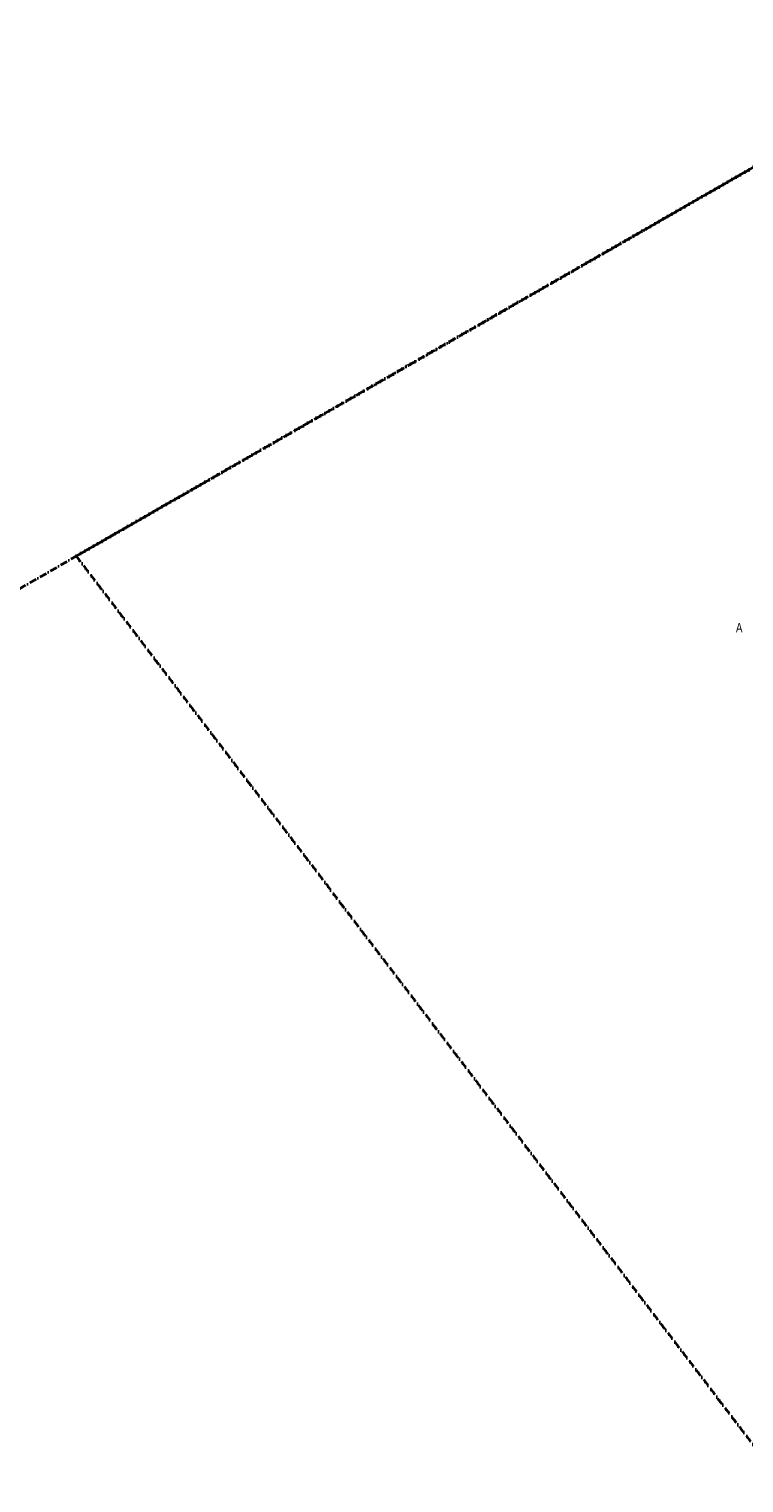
# Model space of a CAD drawing. Extents: x 6414462 to 20492237, y 5756825 to 17376351.
# Tile 10 of 127: x 6496996 to 6497147, y 5809919 to 5810228. Entities that reach past the tile are written whole.
import ezdxf

# ---------------------------------------------------------------- set-up
doc = ezdxf.new("R2010")
doc.units = 0
for name, pattern in [('2324-2024 mdcp$0$KROPK2', [1, 0.05, -0.95]), ('2324-2024 mdcp$0$KROPK3-2', [2.49, 1.5, -0.47, 0.05, -0.47]), ('2324-2024 mdcp$0$PRZER3-2', [2.5, 1.5, -1]), ('Lipnica teren 1$0$ACAD_ISO04W100', [30, 24, -3, 0, -3]), ('Lipnica teren 1$0$HIDDEN2', [0.1875, 0.125, -0.0625])]:
    doc.linetypes.add(name, pattern=pattern)
for name, color, linetype, lineweight in [('2324-2024 mdcp$0$GESJAE', 7, 'Continuous', 50), ('2324-2024 mdcp$0$GESJEW', 7, 'Continuous', 35), ('2324-2024 mdcp$0$GESJOB', 7, 'Continuous', 35)]:
    doc.layers.add(name, color=color, linetype=linetype, lineweight=lineweight)
doc.layers.add('Lipnica teren 1$0$demontaże', color=10, linetype='Continuous')
doc.layers.add('Lipnica teren 1$0$GRANICA', color=1, linetype='Lipnica teren 1$0$ACAD_ISO04W100', true_color=0xff0000)
doc.styles.add('Lipnica teren 1$0$WYMIARY', font='swisscl.ttf')

# ---------------------------------------------------------------- blocks, each defined once
blk = doc.blocks.new('2324-2024 mdcp')
at = {"layer": '2324-2024 mdcp$0$GESJAE', "color": 7, "linetype": '2324-2024 mdcp$0$KROPK2', "lineweight": 50}
blk.add_lwpolyline([(6497738.52, 5810537.3), (6497005.62, 5810116.22), (6497349.5, 5809664.45), (6497532.55, 5809433.41), (6497550.12, 5809414.95), (6497568.77, 5809395.35), (6497572.03, 5809391.93), (6497587.43, 5809375.75), (6497609.33, 5809352.74), (6497613.84, 5809351.39), (6497633.37, 5809331.24)], dxfattribs=at)
at = {"layer": '2324-2024 mdcp$0$GESJEW', "color": 7, "linetype": '2324-2024 mdcp$0$KROPK3-2', "lineweight": 35}
blk.add_lwpolyline([(6495935.79, 5807524.99), (6495642.38, 5808456.44), (6495626.99, 5808633.83), (6495633.58, 5808749.34), (6495670, 5808894.5), (6495678.71, 5808908.71), (6495764.8, 5809119.31), (6495818.92, 5809221.46), (6495819.66, 5809228.77), (6495879.33, 5809353.52), (6495944.91, 5809465.46), (6495948.72, 5809471.76), (6496069.39, 5809601.8), (6496275.09, 5809726.02), (6496474.45, 5809809.54), (6497005.62, 5810116.22), (6497738.52, 5810537.3)], dxfattribs=at)
at = {"layer": '2324-2024 mdcp$0$GESJOB', "color": 7, "linetype": '2324-2024 mdcp$0$PRZER3-2', "lineweight": 35}
blk.add_lwpolyline([(6497738.52, 5810537.3), (6497005.62, 5810116.22), (6497349.5, 5809664.45), (6497532.55, 5809433.41), (6497550.12, 5809414.95), (6497568.77, 5809395.35), (6497572.03, 5809391.93), (6497587.43, 5809375.75), (6497609.33, 5809352.74), (6497613.84, 5809351.39), (6497633.37, 5809331.24)], dxfattribs=at)
blk = doc.blocks.new('Lipnica teren 1')
at = {"layer": 'Lipnica teren 1$0$demontaże', "linetype": 'Lipnica teren 1$0$HIDDEN2'}
blk.add_blockref('2324-2024 mdcp', (0, 0), dxfattribs=at)
at = {"layer": 'Lipnica teren 1$0$GRANICA', "ltscale": 0.1, "insert": (6497145.789, 5810102.032, 10.22), "char_height": 2, "attachment_point": 1, "style": 'Lipnica teren 1$0$WYMIARY'}
blk.add_mtext_dynamic_manual_height_columns('A', width=3.23335, gutter_width=62.5, heights=[0], dxfattribs=at)

msp = doc.modelspace()

# ---------------------------------------------------------------- block references
msp.add_blockref('Lipnica teren 1', (0, 0))

doc.saveas('drawing.dxf')
